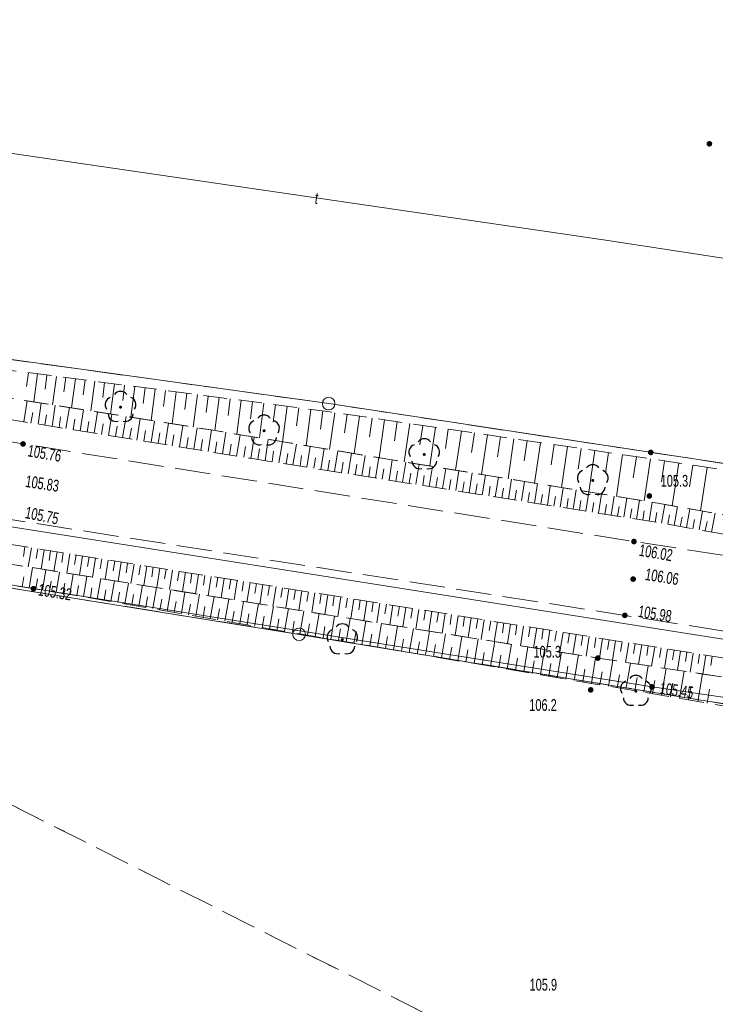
# Model space of a CAD drawing. Header units: inches. Extents: x 6497603 to 6502483, y 5925790 to 5934357.
# Tile 31 of 256: x 6499883 to 6499927, y 5926278 to 5926341. Entities that reach past the tile are written whole.
import ezdxf
from ezdxf.enums import TextEntityAlignment as Align

# ---------------------------------------------------------------- set-up
doc = ezdxf.new("R2010")
doc.units = ezdxf.units.IN
doc.header["$MEASUREMENT"] = 0
for name, pattern in [('1.5_0.75', [2.25, 1.5, -0.75]), ('2.25_0.75', [3, 2.25, -0.75]), ('219-1000', [0, 0]), ('egkk-1000', [3, 2.25, -0.75]), ('egug-1000', [1.5, 0.75, -0.75])]:
    doc.linetypes.add(name, pattern=pattern)
for name, color, linetype in [('000 Inne (niezydentyfikowane)', 7, 'Continuous'), ('202-punkt graniczny', 7, 'Continuous'), ('217-kontur klasyfikacyjny', 7, 'Continuous'), ('218-kontur użytku gruntowego', 7, 'Continuous'), ('219-działka ewidencyjna', 7, 'Continuous'), ('drzewo liściaste', 7, 'Continuous'), ('jezdnia', 7, 'Continuous'), ('pikieta naturalna', 7, 'Continuous'), ('pikieta naturalna-Atr2', 7, 'Continuous'), ('pikieta sztuczna', 7, 'Continuous'), ('pikieta sztuczna-Atr2', 7, 'Continuous'), ('przewód telekomunikacyjny podziemny', 7, 'Continuous'), ('przewód telekomunikacyjny podziemny-Atr1', 7, 'Continuous'), ('rzędna', 7, 'Continuous'), ('rzędna-Atr2', 7, 'Continuous'), ('skarpa nieumocniona', 7, 'Continuous')]:
    doc.layers.add(name, color=color, linetype=linetype)
doc.styles.get("Standard").update_dxf_attribs({"font": 'arial.ttf'})

# ---------------------------------------------------------------- blocks, each defined once
blk = doc.blocks.new('202')
at = {"color": 0, "linetype": 'Continuous', "lineweight": 0}
blk.add_circle((0, 0), 0.4, dxfattribs=at)
blk = doc.blocks.new('OP021')
at = {"linetype": 'Continuous', "lineweight": 13}
h = blk.add_hatch(color=0, dxfattribs=at)
edge = h.paths.add_edge_path()
edge.add_arc((0, 0), 0.1, 0, 360)
at = {"color": 0, "linetype": 'Continuous', "lineweight": -3}
for centre, start, end in [((0, 0.5), 38.316, 141.684), ((-0.476, 0.154), 110.388, 213.756), ((0.476, 0.154), 326.244, 69.612), ((-0.294, -0.404), 182.272, 285.64), ((0.294, -0.404), 254.36, 357.728), ((0.294, -0.404), 254.36, 357.728)]:
    blk.add_arc(centre, 0.5, start, end, dxfattribs=at)
blk = doc.blocks.new('PW01')
at = {"linetype": 'Continuous', "lineweight": 13}
h = blk.add_hatch(color=0, dxfattribs=at)
edge = h.paths.add_edge_path()
edge.add_arc((0, 0), 0.18, 0, 360)

msp = doc.modelspace()

# ---------------------------------------------------------------- linework, layer by layer
at = {"layer": '000 Inne (niezydentyfikowane)', "color": 7, "linetype": 'Continuous', "lineweight": 18, "flags": 128}
for points in [[(6499883.17, 5926318.57), (6499883.05, 5926317.69)], [(6499883.75, 5926318.5), (6499883.52, 5926316.71)], [(6499884.35, 5926318.42), (6499884.23, 5926317.52)], [(6499884.95, 5926318.34), (6499884.71, 5926316.53)], [(6499885.55, 5926318.27), (6499885.43, 5926317.35)], [(6499886.16, 5926318.19), (6499885.92, 5926316.34)], [(6499886.77, 5926318.11), (6499886.65, 5926317.17)], [(6499887.39, 5926318.03), (6499887.15, 5926316.14)], [(6499888.02, 5926317.94), (6499887.9, 5926316.99)], [(6499888.65, 5926317.86), (6499888.4, 5926315.94)], [(6499889.29, 5926317.78), (6499889.17, 5926316.81)], [(6499889.94, 5926317.7), (6499889.68, 5926315.74)], [(6499890.59, 5926317.61), (6499890.46, 5926316.62)], [(6499891.24, 5926317.53), (6499890.98, 5926315.53)], [(6499891.9, 5926317.44), (6499891.77, 5926316.43)], [(6499892.57, 5926317.35), (6499892.31, 5926315.32)], [(6499893.25, 5926317.27), (6499893.11, 5926316.24)], [(6499893.93, 5926317.18), (6499893.66, 5926315.11)], [(6499894.61, 5926317.09), (6499894.48, 5926316.05)], [(6499895.31, 5926317), (6499895.03, 5926314.89)], [(6499882.88, 5926315.45), (6499883.1, 5926316.78)], [(6499883.78, 5926315.3), (6499883.99, 5926316.64)], [(6499884.67, 5926315.16), (6499884.88, 5926316.5)], [(6499885.56, 5926315.02), (6499885.78, 5926316.36)], [(6499896.01, 5926316.91), (6499895.87, 5926315.84)], [(6499896.71, 5926316.82), (6499896.43, 5926314.66)], [(6499897.43, 5926316.72), (6499897.29, 5926315.63)], [(6499898.15, 5926316.63), (6499897.87, 5926314.42)], [(6499898.88, 5926316.53), (6499898.74, 5926315.42)], [(6499899.63, 5926316.44), (6499899.33, 5926314.18)], [(6499900.37, 5926316.34), (6499900.23, 5926315.2)], [(6499883.33, 5926315.37), (6499883.44, 5926316.04)], [(6499884.22, 5926315.23), (6499884.33, 5926315.9)], [(6499885.12, 5926315.09), (6499885.22, 5926315.76)], [(6499886.46, 5926314.87), (6499886.68, 5926316.22)], [(6499887.36, 5926314.73), (6499887.57, 5926316.07)], [(6499888.26, 5926314.58), (6499888.47, 5926315.93)], [(6499889.16, 5926314.44), (6499889.38, 5926315.79)], [(6499901.13, 5926316.24), (6499900.83, 5926313.93)], [(6499901.9, 5926316.14), (6499901.75, 5926314.97)], [(6499902.67, 5926316.03), (6499902.33, 5926313.68)], [(6499903.45, 5926315.92), (6499903.28, 5926314.74)], [(6499904.24, 5926315.8), (6499903.89, 5926313.43)], [(6499905.03, 5926315.69), (6499904.86, 5926314.49)], [(6499886.01, 5926314.94), (6499886.12, 5926315.61)], [(6499886.91, 5926314.8), (6499887.02, 5926315.47)], [(6499887.81, 5926314.65), (6499887.92, 5926315.33)], [(6499888.71, 5926314.51), (6499888.82, 5926315.18)], [(6499890.06, 5926314.29), (6499890.28, 5926315.65)], [(6499890.97, 5926314.15), (6499891.18, 5926315.5)], [(6499891.87, 5926314), (6499892.09, 5926315.36)], [(6499892.78, 5926313.85), (6499893, 5926315.21)], [(6499893.69, 5926313.71), (6499893.91, 5926315.07)], [(6499905.83, 5926315.57), (6499905.48, 5926313.16)], [(6499906.63, 5926315.46), (6499906.45, 5926314.24)], [(6499907.44, 5926315.34), (6499907.08, 5926312.9)], [(6499908.25, 5926315.22), (6499908.07, 5926313.99)], [(6499909.06, 5926315.1), (6499908.7, 5926312.64)], [(6499889.61, 5926314.36), (6499889.72, 5926315.04)], [(6499890.51, 5926314.22), (6499890.62, 5926314.9)], [(6499891.42, 5926314.07), (6499891.53, 5926314.75)], [(6499892.32, 5926313.93), (6499892.43, 5926314.61)], [(6499893.23, 5926313.78), (6499893.34, 5926314.46)], [(6499894.6, 5926313.56), (6499894.82, 5926314.93)], [(6499895.51, 5926313.41), (6499895.73, 5926314.78)], [(6499896.41, 5926313.27), (6499896.63, 5926314.63)], [(6499897.32, 5926313.12), (6499897.53, 5926314.48)], [(6499909.88, 5926314.98), (6499909.7, 5926313.74)], [(6499910.71, 5926314.86), (6499910.34, 5926312.37)], [(6499911.54, 5926314.74), (6499911.35, 5926313.49)], [(6499912.37, 5926314.62), (6499912, 5926312.1)], [(6499913.21, 5926314.49), (6499913.02, 5926313.23)], [(6499894.14, 5926313.63), (6499894.25, 5926314.32)], [(6499895.05, 5926313.49), (6499895.16, 5926314.17)], [(6499895.96, 5926313.34), (6499896.07, 5926314.02)], [(6499896.87, 5926313.19), (6499896.98, 5926313.87)], [(6499898.22, 5926312.98), (6499898.43, 5926314.33)], [(6499899.11, 5926312.84), (6499899.33, 5926314.18)], [(6499900, 5926312.7), (6499900.22, 5926314.03)], [(6499900.89, 5926312.56), (6499901.1, 5926313.89)], [(6499914.05, 5926314.37), (6499913.68, 5926311.82)], [(6499914.9, 5926314.25), (6499914.71, 5926312.97)], [(6499915.75, 5926314.12), (6499915.37, 5926311.55)], [(6499916.61, 5926314), (6499916.42, 5926312.7)], [(6499917.47, 5926313.87), (6499917.09, 5926311.27)], [(6499897.77, 5926313.05), (6499897.88, 5926313.73)], [(6499898.67, 5926312.91), (6499898.77, 5926313.58)], [(6499899.56, 5926312.77), (6499899.67, 5926313.44)], [(6499900.45, 5926312.63), (6499900.55, 5926313.3)], [(6499901.77, 5926312.42), (6499901.98, 5926313.74)], [(6499902.65, 5926312.28), (6499902.86, 5926313.6)], [(6499903.52, 5926312.14), (6499903.73, 5926313.45)], [(6499904.39, 5926312.01), (6499904.59, 5926313.31)], [(6499918.34, 5926313.74), (6499918.14, 5926312.44)], [(6499919.21, 5926313.62), (6499918.82, 5926310.98)], [(6499920.08, 5926313.49), (6499919.89, 5926312.17)], [(6499920.96, 5926313.36), (6499920.58, 5926310.7)], [(6499921.85, 5926313.23), (6499921.65, 5926311.89)], [(6499901.33, 5926312.49), (6499901.44, 5926313.15)], [(6499902.21, 5926312.35), (6499902.32, 5926313.01)], [(6499903.09, 5926312.21), (6499903.19, 5926312.87)], [(6499903.96, 5926312.08), (6499904.06, 5926312.73)], [(6499904.82, 5926311.94), (6499904.92, 5926312.59)], [(6499905.25, 5926311.87), (6499905.46, 5926313.17)], [(6499906.11, 5926311.74), (6499906.31, 5926313.02)], [(6499906.97, 5926311.6), (6499907.17, 5926312.89)], [(6499907.82, 5926311.47), (6499908.02, 5926312.75)], [(6499908.67, 5926311.33), (6499908.87, 5926312.61)], [(6499922.74, 5926313.1), (6499922.35, 5926310.41)], [(6499923.64, 5926312.97), (6499923.44, 5926311.62)], [(6499924.54, 5926312.83), (6499924.12, 5926310.11)], [(6499925.44, 5926312.69), (6499925.23, 5926311.32)], [(6499926.35, 5926312.55), (6499925.93, 5926309.79)], [(6499905.68, 5926311.8), (6499905.78, 5926312.45)], [(6499906.54, 5926311.67), (6499906.64, 5926312.31)], [(6499907.39, 5926311.53), (6499907.5, 5926312.18)], [(6499908.25, 5926311.4), (6499908.35, 5926312.04)], [(6499909.52, 5926311.2), (6499909.72, 5926312.47)], [(6499910.36, 5926311.07), (6499910.56, 5926312.33)], [(6499911.2, 5926310.94), (6499911.4, 5926312.2)], [(6499912.04, 5926310.8), (6499912.24, 5926312.06)], [(6499909.09, 5926311.27), (6499909.19, 5926311.9)], [(6499909.94, 5926311.13), (6499910.04, 5926311.77)], [(6499910.78, 5926311), (6499910.88, 5926311.63)], [(6499911.62, 5926310.87), (6499911.72, 5926311.5)], [(6499912.46, 5926310.74), (6499912.55, 5926311.36)], [(6499912.87, 5926310.67), (6499913.07, 5926311.92)], [(6499913.7, 5926310.54), (6499913.9, 5926311.79)], [(6499914.53, 5926310.41), (6499914.73, 5926311.65)], [(6499915.36, 5926310.28), (6499915.55, 5926311.52)], [(6499916.18, 5926310.15), (6499916.37, 5926311.38)], [(6499913.29, 5926310.61), (6499913.39, 5926311.23)], [(6499914.12, 5926310.48), (6499914.22, 5926311.1)], [(6499914.94, 5926310.34), (6499915.04, 5926310.96)], [(6499915.77, 5926310.22), (6499915.87, 5926310.83)], [(6499916.59, 5926310.09), (6499916.69, 5926310.7)], [(6499917, 5926310.02), (6499917.19, 5926311.25)], [(6499917.82, 5926309.89), (6499918.01, 5926311.12)], [(6499918.63, 5926309.76), (6499918.82, 5926310.98)], [(6499919.44, 5926309.64), (6499919.63, 5926310.85)], [(6499920.25, 5926309.51), (6499920.44, 5926310.72)], [(6499917.41, 5926309.96), (6499917.5, 5926310.57)], [(6499918.22, 5926309.83), (6499918.32, 5926310.44)], [(6499919.03, 5926309.7), (6499919.13, 5926310.31)], [(6499919.84, 5926309.57), (6499919.94, 5926310.18)], [(6499920.65, 5926309.45), (6499920.75, 5926310.05)], [(6499921.05, 5926309.38), (6499921.24, 5926310.59)], [(6499921.85, 5926309.26), (6499922.04, 5926310.46)], [(6499922.65, 5926309.13), (6499922.84, 5926310.33)], [(6499923.45, 5926309), (6499923.66, 5926310.19)], [(6499924.24, 5926308.86), (6499924.46, 5926310.05)], [(6499921.45, 5926309.32), (6499921.55, 5926309.92)], [(6499922.25, 5926309.19), (6499922.35, 5926309.79)], [(6499923.05, 5926309.07), (6499923.15, 5926309.67)], [(6499923.85, 5926308.93), (6499923.95, 5926309.52)], [(6499925.04, 5926308.72), (6499925.25, 5926309.91)], [(6499925.84, 5926308.57), (6499926.05, 5926309.77)], [(6499926.63, 5926308.43), (6499926.85, 5926309.63)], [(6499924.64, 5926308.79), (6499924.75, 5926309.38)], [(6499925.44, 5926308.64), (6499925.54, 5926309.24)], [(6499926.23, 5926308.5), (6499926.34, 5926309.1)], [(6499882.95, 5926307.49), (6499882.85, 5926306.88)], [(6499883.36, 5926307.43), (6499883.16, 5926306.21)], [(6499883.76, 5926307.37), (6499883.67, 5926306.75)], [(6499884.17, 5926307.3), (6499883.98, 5926306.08)], [(6499884.58, 5926307.24), (6499884.48, 5926306.62)], [(6499884.99, 5926307.17), (6499884.79, 5926305.95)], [(6499885.39, 5926307.11), (6499885.3, 5926306.49)], [(6499885.8, 5926307.04), (6499885.61, 5926305.82)], [(6499886.21, 5926306.98), (6499886.11, 5926306.36)], [(6499886.62, 5926306.91), (6499886.42, 5926305.69)], [(6499887.03, 5926306.85), (6499886.93, 5926306.23)], [(6499887.43, 5926306.78), (6499887.24, 5926305.56)], [(6499887.84, 5926306.72), (6499887.74, 5926306.1)], [(6499888.25, 5926306.65), (6499888.06, 5926305.43)], [(6499888.66, 5926306.59), (6499888.56, 5926305.97)], [(6499889.07, 5926306.52), (6499888.87, 5926305.3)], [(6499889.48, 5926306.46), (6499889.38, 5926305.84)], [(6499889.89, 5926306.39), (6499889.69, 5926305.16)], [(6499890.29, 5926306.33), (6499890.2, 5926305.71)], [(6499883.21, 5926304.87), (6499883.42, 5926306.17)], [(6499884.07, 5926304.73), (6499884.28, 5926306.03)], [(6499884.94, 5926304.59), (6499885.15, 5926305.89)], [(6499885.81, 5926304.45), (6499886.02, 5926305.75)], [(6499890.7, 5926306.26), (6499890.51, 5926305.03)], [(6499891.11, 5926306.2), (6499891.02, 5926305.58)], [(6499891.52, 5926306.13), (6499891.33, 5926304.9)], [(6499891.93, 5926306.07), (6499891.83, 5926305.45)], [(6499892.34, 5926306), (6499892.15, 5926304.77)], [(6499892.75, 5926305.94), (6499892.65, 5926305.32)], [(6499893.16, 5926305.87), (6499892.97, 5926304.64)], [(6499893.57, 5926305.81), (6499893.47, 5926305.19)], [(6499893.98, 5926305.74), (6499893.79, 5926304.51)], [(6499894.39, 5926305.67), (6499894.3, 5926305.06)], [(6499882.77, 5926304.94), (6499882.88, 5926305.59)], [(6499883.64, 5926304.8), (6499883.74, 5926305.45)], [(6499884.51, 5926304.66), (6499884.61, 5926305.31)], [(6499885.37, 5926304.52), (6499885.48, 5926305.17)], [(6499886.24, 5926304.38), (6499886.35, 5926305.03)], [(6499886.68, 5926304.31), (6499886.88, 5926305.61)], [(6499887.54, 5926304.17), (6499887.77, 5926305.47)], [(6499888.42, 5926304.02), (6499888.65, 5926305.33)], [(6499889.3, 5926303.87), (6499889.53, 5926305.19)], [(6499890.19, 5926303.71), (6499890.42, 5926305.05)], [(6499894.8, 5926305.61), (6499894.61, 5926304.38)], [(6499895.21, 5926305.54), (6499895.12, 5926304.93)], [(6499895.63, 5926305.48), (6499895.43, 5926304.25)], [(6499896.04, 5926305.41), (6499895.94, 5926304.8)], [(6499896.45, 5926305.35), (6499896.25, 5926304.11)], [(6499896.86, 5926305.28), (6499896.76, 5926304.67)], [(6499897.27, 5926305.22), (6499897.07, 5926303.98)], [(6499897.68, 5926305.15), (6499897.58, 5926304.53)], [(6499898.09, 5926305.09), (6499897.9, 5926303.85)], [(6499887.11, 5926304.24), (6499887.21, 5926304.89)], [(6499887.98, 5926304.09), (6499888.09, 5926304.75)], [(6499888.86, 5926303.94), (6499888.97, 5926304.6)], [(6499889.74, 5926303.79), (6499889.86, 5926304.45)], [(6499891.08, 5926303.56), (6499891.32, 5926304.9)], [(6499891.99, 5926303.4), (6499892.22, 5926304.76)], [(6499892.9, 5926303.25), (6499893.13, 5926304.61)], [(6499893.81, 5926303.09), (6499894.05, 5926304.47)], [(6499898.51, 5926305.02), (6499898.41, 5926304.4)], [(6499898.92, 5926304.96), (6499898.72, 5926303.72)], [(6499899.33, 5926304.89), (6499899.23, 5926304.27)], [(6499899.74, 5926304.82), (6499899.54, 5926303.59)], [(6499900.15, 5926304.76), (6499900.06, 5926304.14)], [(6499900.57, 5926304.69), (6499900.37, 5926303.45)], [(6499900.98, 5926304.63), (6499900.88, 5926304.01)], [(6499901.39, 5926304.56), (6499901.19, 5926303.32)], [(6499901.8, 5926304.5), (6499901.71, 5926303.88)], [(6499902.22, 5926304.43), (6499902.02, 5926303.19)], [(6499890.64, 5926303.64), (6499890.75, 5926304.31)], [(6499891.54, 5926303.48), (6499891.65, 5926304.16)], [(6499892.44, 5926303.33), (6499892.56, 5926304.01)], [(6499893.35, 5926303.17), (6499893.47, 5926303.85)], [(6499894.74, 5926302.93), (6499894.98, 5926304.32)], [(6499895.67, 5926302.77), (6499895.91, 5926304.17)], [(6499896.61, 5926302.61), (6499896.85, 5926304.02)], [(6499897.56, 5926302.45), (6499897.8, 5926303.87)], [(6499902.63, 5926304.36), (6499902.53, 5926303.74)], [(6499903.04, 5926304.3), (6499902.85, 5926303.06)], [(6499903.46, 5926304.23), (6499903.36, 5926303.61)], [(6499903.87, 5926304.17), (6499903.67, 5926302.93)], [(6499904.28, 5926304.1), (6499904.19, 5926303.48)], [(6499904.7, 5926304.04), (6499904.5, 5926302.79)], [(6499905.11, 5926303.97), (6499905.01, 5926303.35)], [(6499905.53, 5926303.9), (6499905.33, 5926302.66)], [(6499905.94, 5926303.84), (6499905.84, 5926303.22)], [(6499894.28, 5926303.01), (6499894.39, 5926303.7)], [(6499895.2, 5926302.85), (6499895.32, 5926303.55)], [(6499896.14, 5926302.69), (6499896.26, 5926303.39)], [(6499897.08, 5926302.53), (6499897.2, 5926303.23)], [(6499898.51, 5926302.28), (6499898.76, 5926303.71)], [(6499899.47, 5926302.12), (6499899.72, 5926303.56)], [(6499900.44, 5926301.95), (6499900.69, 5926303.4)], [(6499901.42, 5926301.78), (6499901.67, 5926303.25)], [(6499906.36, 5926303.77), (6499906.16, 5926302.53)], [(6499906.77, 5926303.71), (6499906.67, 5926303.08)], [(6499907.18, 5926303.64), (6499906.99, 5926302.4)], [(6499907.6, 5926303.57), (6499907.5, 5926302.95)], [(6499908.01, 5926303.51), (6499907.82, 5926302.26)], [(6499908.43, 5926303.44), (6499908.33, 5926302.82)], [(6499908.84, 5926303.38), (6499908.65, 5926302.13)], [(6499909.26, 5926303.31), (6499909.16, 5926302.69)], [(6499909.68, 5926303.24), (6499909.48, 5926302)], [(6499910.09, 5926303.18), (6499909.99, 5926302.55)], [(6499898.03, 5926302.36), (6499898.16, 5926303.08)], [(6499898.99, 5926302.2), (6499899.11, 5926302.92)], [(6499899.96, 5926302.03), (6499900.08, 5926302.76)], [(6499900.93, 5926301.87), (6499901.05, 5926302.6)], [(6499902.4, 5926301.62), (6499902.65, 5926303.09)], [(6499903.39, 5926301.45), (6499903.64, 5926302.93)], [(6499904.38, 5926301.28), (6499904.64, 5926302.77)], [(6499905.38, 5926301.11), (6499905.64, 5926302.61)], [(6499910.51, 5926303.11), (6499910.31, 5926301.86)], [(6499910.92, 5926303.05), (6499910.82, 5926302.42)], [(6499911.34, 5926302.98), (6499911.14, 5926301.73)], [(6499911.75, 5926302.91), (6499911.66, 5926302.29)], [(6499912.17, 5926302.85), (6499911.97, 5926301.6)], [(6499912.59, 5926302.78), (6499912.49, 5926302.16)], [(6499913, 5926302.71), (6499912.8, 5926301.46)], [(6499913.42, 5926302.65), (6499913.32, 5926302.02)], [(6499913.84, 5926302.58), (6499913.64, 5926301.33)], [(6499901.91, 5926301.7), (6499902.03, 5926302.43)], [(6499902.89, 5926301.53), (6499903.02, 5926302.27)], [(6499903.88, 5926301.36), (6499904.01, 5926302.11)], [(6499904.88, 5926301.19), (6499905.01, 5926301.94)], [(6499906.39, 5926300.94), (6499906.65, 5926302.45)], [(6499907.4, 5926300.77), (6499907.66, 5926302.29)], [(6499908.42, 5926300.59), (6499908.68, 5926302.12)], [(6499909.45, 5926300.42), (6499909.71, 5926301.96)], [(6499914.25, 5926302.52), (6499914.15, 5926301.89)], [(6499914.67, 5926302.45), (6499914.47, 5926301.2)], [(6499915.09, 5926302.38), (6499914.99, 5926301.76)], [(6499915.51, 5926302.32), (6499915.31, 5926301.06)], [(6499915.92, 5926302.25), (6499915.82, 5926301.62)], [(6499916.34, 5926302.18), (6499916.14, 5926300.93)], [(6499916.76, 5926302.12), (6499916.66, 5926301.49)], [(6499917.18, 5926302.05), (6499916.98, 5926300.8)], [(6499917.59, 5926301.98), (6499917.49, 5926301.36)], [(6499918.01, 5926301.92), (6499917.81, 5926300.66)], [(6499905.89, 5926301.02), (6499906.01, 5926301.78)], [(6499906.9, 5926300.85), (6499907.02, 5926301.61)], [(6499907.91, 5926300.68), (6499908.04, 5926301.44)], [(6499908.93, 5926300.51), (6499909.07, 5926301.27)], [(6499910.48, 5926300.24), (6499910.74, 5926301.79)], [(6499911.52, 5926300.07), (6499911.78, 5926301.63)], [(6499912.57, 5926299.89), (6499912.83, 5926301.46)], [(6499913.62, 5926299.71), (6499913.89, 5926301.29)], [(6499918.43, 5926301.85), (6499918.33, 5926301.22)], [(6499918.85, 5926301.78), (6499918.65, 5926300.53)], [(6499919.27, 5926301.72), (6499919.17, 5926301.09)], [(6499919.69, 5926301.65), (6499919.49, 5926300.4)], [(6499920.11, 5926301.58), (6499920.01, 5926300.96)], [(6499920.52, 5926301.52), (6499920.32, 5926300.27)], [(6499920.94, 5926301.45), (6499920.84, 5926300.83)], [(6499921.36, 5926301.39), (6499921.16, 5926300.14)], [(6499921.77, 5926301.32), (6499921.67, 5926300.7)], [(6499909.96, 5926300.33), (6499910.1, 5926301.1)], [(6499911, 5926300.16), (6499911.13, 5926300.93)], [(6499912.04, 5926299.98), (6499912.17, 5926300.76)], [(6499914.68, 5926299.53), (6499914.95, 5926301.12)], [(6499915.74, 5926299.35), (6499916.01, 5926300.95)], [(6499916.81, 5926299.17), (6499917.09, 5926300.78)], [(6499922.19, 5926301.25), (6499921.99, 5926300.02)], [(6499922.6, 5926301.19), (6499922.5, 5926300.57)], [(6499923.01, 5926301.12), (6499922.81, 5926299.89)], [(6499923.42, 5926301.06), (6499923.32, 5926300.44)], [(6499923.83, 5926300.99), (6499923.64, 5926299.76)], [(6499924.24, 5926300.93), (6499924.14, 5926300.31)], [(6499924.65, 5926300.86), (6499924.45, 5926299.64)], [(6499925.06, 5926300.79), (6499924.96, 5926300.19)], [(6499925.46, 5926300.73), (6499925.27, 5926299.52)], [(6499925.87, 5926300.66), (6499925.77, 5926300.06)], [(6499913.09, 5926299.8), (6499913.22, 5926300.59)], [(6499914.15, 5926299.62), (6499914.28, 5926300.41)], [(6499915.21, 5926299.44), (6499915.34, 5926300.24)], [(6499916.28, 5926299.26), (6499916.41, 5926300.06)], [(6499917.89, 5926298.99), (6499918.17, 5926300.61)], [(6499918.98, 5926298.8), (6499919.25, 5926300.43)], [(6499920.08, 5926298.62), (6499920.35, 5926300.26)], [(6499921.18, 5926298.43), (6499921.47, 5926300.09)], [(6499926.27, 5926300.6), (6499926.08, 5926299.39)], [(6499926.67, 5926300.53), (6499926.58, 5926299.93)], [(6499917.35, 5926299.08), (6499917.49, 5926299.89)], [(6499918.43, 5926298.89), (6499918.57, 5926299.71)], [(6499919.53, 5926298.71), (6499919.66, 5926299.53)], [(6499922.31, 5926298.24), (6499922.59, 5926299.92)], [(6499923.44, 5926298.05), (6499923.73, 5926299.75)], [(6499924.59, 5926297.85), (6499924.88, 5926299.57)], [(6499925.75, 5926297.65), (6499926.05, 5926299.4)], [(6499920.63, 5926298.52), (6499920.77, 5926299.35)], [(6499921.74, 5926298.33), (6499921.89, 5926299.17)], [(6499922.87, 5926298.14), (6499923.02, 5926298.99)], [(6499924.02, 5926297.95), (6499924.16, 5926298.81)], [(6499925.17, 5926297.75), (6499925.32, 5926298.62)], [(6499926.34, 5926297.55), (6499926.49, 5926298.43)]]:
    msp.add_lwpolyline(points, dxfattribs=at)
at = {"layer": '217-kontur klasyfikacyjny', "color": 3, "linetype": 'egkk-1000', "lineweight": 18, "flags": 128}
for points in [[(6499833.47, 5926326.16), (6499902.27, 5926316.61)], [(6499902.27, 5926316.61), (6499973.79, 5926305.77)], [(6499900.39, 5926301.92), (6499841.95, 5926311.32)], [(6499841.95, 5926311.32), (6499963.68, 5926249.92)], [(6499970.36, 5926290.48), (6499900.39, 5926301.92)]]:
    msp.add_lwpolyline(points, dxfattribs=at)
at = {"layer": '218-kontur użytku gruntowego', "color": 3, "linetype": 'egug-1000', "lineweight": 18, "flags": 128}
for points in [[(6499833.47, 5926326.16), (6499902.27, 5926316.61)], [(6499902.27, 5926316.61), (6499973.79, 5926305.77)], [(6499900.39, 5926301.92), (6499841.95, 5926311.32)], [(6499841.95, 5926311.32), (6499963.68, 5926249.92)], [(6499970.36, 5926290.48), (6499900.39, 5926301.92)]]:
    msp.add_lwpolyline(points, dxfattribs=at)
at = {"layer": '219-działka ewidencyjna', "color": 3, "linetype": '219-1000', "lineweight": 18, "flags": 128}
for points in [[(6499902.27, 5926316.61), (6499833.47, 5926326.16)], [(6499971.03, 5926294.72), (6499831.13, 5926316.81)], [(6499973.79, 5926305.77), (6499902.27, 5926316.61)], [(6499900.39, 5926301.92), (6499830.55, 5926313.16)], [(6499970.36, 5926290.48), (6499900.39, 5926301.92)]]:
    msp.add_lwpolyline(points, dxfattribs=at)
at = {"layer": 'jezdnia', "color": 7, "linetype": '2.25_0.75', "lineweight": 18, "flags": 128}
msp.add_lwpolyline([(6500445.77, 5926225.13), (6500477.28, 5926219.98), (6500500.52, 5926216.32), (6500551.85, 5926208.28), (6500590.76, 5926201.99), (6500629.65, 5926195.92), (6500668.62, 5926189.73), (6500708.43, 5926183.37), (6500748.42, 5926176.93), (6500779.68, 5926172.04), (6500819.2, 5926165.9), (6500859.43, 5926159.56), (6500898.4, 5926153.26), (6500937.28, 5926147.22), (6500936.91, 5926144.94), (6500936.26, 5926142.38), (6500897.62, 5926148.36), (6500858.2, 5926154.58), (6500818.25, 5926160.88), (6500778.79, 5926167.14), (6500747.81, 5926171.88), (6500707.71, 5926178.38), (6500668.22, 5926184.67), (6500628.62, 5926190.86), (6500589.86, 5926197), (6500551.33, 5926203.18), (6500445.13, 5926220.13), (6500405, 5926226.56), (6500364.89, 5926233), (6500326.44, 5926239.09), (6500287.44, 5926245.14), (6500247.8, 5926251.49), (6500208.32, 5926257.73), (6500171.1, 5926263.74), (6500133.18, 5926269.89), (6500094.21, 5926275.92), (6500053.11, 5926282.47), (6499999.01, 5926290.88), (6499959.84, 5926296.95), (6499921.11, 5926303.13), (6499882.03, 5926309.23), (6499843.48, 5926315.33), (6499804.98, 5926321.39), (6499763.92, 5926325.7), (6499740.11, 5926328.2), (6499708.97, 5926329.7), (6499669.77, 5926331.59), (6499612.14, 5926332.17), (6499590.65, 5926333.3), (6499565.53, 5926335.73), (6499506.81, 5926343.39), (6499422.29, 5926354.7), (6499419.43, 5926354.99), (6499334.27, 5926366.31), (6499289.53, 5926369.55), (6499273.23, 5926369.35), (6499273.01, 5926371.91), (6499272.96, 5926374.41), (6499289.57, 5926374.85), (6499335.06, 5926371.26), (6499420.23, 5926359.86), (6499423.5, 5926359.5), (6499507.59, 5926348.2), (6499566.32, 5926340.5), (6499590.89, 5926338.22), (6499612.24, 5926337), (6499643.43, 5926336.46), (6499669.89, 5926336.53), (6499710.9, 5926336.33), (6499806.11, 5926326.28), (6499844.16, 5926320.23), (6499882.83, 5926314.04), (6499921.69, 5926307.83), (6499960.72, 5926301.83), (6499999.64, 5926295.76), (6500053.85, 5926287.25), (6500095.27, 5926280.64), (6500134.03, 5926274.62), (6500208.98, 5926262.68), (6500248.83, 5926256.34), (6500288.29, 5926250.03), (6500327.08, 5926244.06), (6500365.91, 5926238.01), (6500405.9, 5926231.52)], close=True, dxfattribs=at)
at = {"layer": 'przewód telekomunikacyjny podziemny', "color": 30, "linetype": 'Continuous', "lineweight": 18, "flags": 128}
for points in [[(6499615.22, 5926346.95), (6499667.89, 5926350.04), (6499708.07, 5926347.66), (6499725.73, 5926347.09), (6499739.04, 5926344.9), (6499745.53, 5926345.78), (6499749.91, 5926348.41), (6499758.66, 5926349.37), (6499813.25, 5926342.31), (6499870.81, 5926334.18), (6499919.76, 5926327.02), (6499979.55, 5926317.86), (6500021.7, 5926311.01), (6500073.28, 5926303.12), (6500141.69, 5926292.89)], [(6500132.02, 5926265.99), (6500121.1, 5926267.64), (6500094.18, 5926271.84), (6500067.49, 5926275.66), (6500005.99, 5926286.06), (6499968.2, 5926291.94), (6499922.84, 5926298.58), (6499883.49, 5926304.83), (6499830.9, 5926313.27), (6499820.11, 5926314.75), (6499782.26, 5926320.61), (6499752.54, 5926326.35), (6499711.95, 5926328.61), (6499656.27, 5926327.78), (6499636.08, 5926329.12)]]:
    msp.add_lwpolyline(points, dxfattribs=at)
at = {"layer": 'skarpa nieumocniona', "color": 7, "linetype": '1.5_0.75', "lineweight": 18, "flags": 128}
for points in [[(6499749.53, 5926337.75), (6499756.28, 5926337.08), (6499773.39, 5926334.99), (6499783.79, 5926333.68), (6499788.8, 5926332.87), (6499808.91, 5926329.98), (6499821, 5926328.13), (6499833.35, 5926326.3), (6499841.74, 5926324.99), (6499855.42, 5926322.75), (6499872.35, 5926319.98), (6499902.22, 5926316.1), (6499923.77, 5926312.95), (6499948.37, 5926309.19), (6499973.24, 5926305.52), (6499990.26, 5926302.49), (6500013.42, 5926298.02), (6500041.4, 5926292.79), (6500060.13, 5926289.88), (6500086.64, 5926285.71), (6500097.57, 5926284.03), (6500125.29, 5926279.77), (6500140.63, 5926277.51), (6500170.73, 5926272.89), (6500202.3, 5926267.92), (6500230.14, 5926263.6), (6500243.19, 5926261.57), (6500268.47, 5926257.75), (6500290.98, 5926254.58), (6500290.22, 5926252.73), (6500281.31, 5926254.05), (6500256.24, 5926257.84), (6500243.31, 5926259.93), (6500229.73, 5926261.55), (6500218.23, 5926263.69), (6500198.07, 5926267.57), (6500185.84, 5926269.57), (6500165.85, 5926272.33), (6500154.39, 5926274.01), (6500143.66, 5926275.45), (6500125.06, 5926278.01), (6500109.51, 5926280.53), (6500097.22, 5926282.64), (6500083.72, 5926284.75), (6500071.46, 5926286.78), (6500057.48, 5926289.03), (6500048.24, 5926290.52), (6500036.62, 5926292.31), (6500031.9, 5926292.95), (6500024.44, 5926293.94), (6500007.32, 5926296.6), (6499995.63, 5926298.37), (6499980.76, 5926300.65), (6499975.86, 5926301.39), (6499957.42, 5926304.55), (6499944.66, 5926306.66), (6499933.81, 5926308.4), (6499923.2, 5926310.27), (6499906.16, 5926313.05), (6499895.05, 5926314.89), (6499875.53, 5926317.98), (6499864.28, 5926319.83), (6499851.47, 5926321.79), (6499837.27, 5926323.99), (6499828.13, 5926325.39), (6499818.32, 5926326.97), (6499805.69, 5926328.97), (6499798.66, 5926330), (6499787.72, 5926331.66), (6499779.07, 5926332.87), (6499773.08, 5926333.54), (6499766.6, 5926334.49), (6499763.22, 5926334.89), (6499753.86, 5926336.14), (6499749.45, 5926336.67)], [(6499749.53, 5926337.75), (6499756.28, 5926337.08), (6499773.39, 5926334.99), (6499783.79, 5926333.68), (6499788.8, 5926332.87), (6499808.91, 5926329.98), (6499821, 5926328.13), (6499833.35, 5926326.3), (6499841.74, 5926324.99), (6499855.42, 5926322.75), (6499872.35, 5926319.98), (6499902.22, 5926316.1), (6499923.77, 5926312.95), (6499948.37, 5926309.19), (6499973.24, 5926305.52), (6499990.26, 5926302.49), (6500013.42, 5926298.02), (6500041.4, 5926292.79), (6500060.13, 5926289.88), (6500086.64, 5926285.71), (6500097.57, 5926284.03), (6500125.29, 5926279.77), (6500140.63, 5926277.51), (6500170.73, 5926272.89), (6500202.3, 5926267.92), (6500230.14, 5926263.6), (6500243.19, 5926261.57), (6500268.47, 5926257.75), (6500290.98, 5926254.58), (6500290.22, 5926252.73), (6500281.31, 5926254.05), (6500256.24, 5926257.84), (6500243.31, 5926259.93), (6500229.73, 5926261.55), (6500218.23, 5926263.69), (6500198.07, 5926267.57), (6500185.84, 5926269.57), (6500165.85, 5926272.33), (6500154.39, 5926274.01), (6500143.66, 5926275.45), (6500125.06, 5926278.01), (6500109.51, 5926280.53), (6500097.22, 5926282.64), (6500083.72, 5926284.75), (6500071.46, 5926286.78), (6500057.48, 5926289.03), (6500048.24, 5926290.52), (6500036.62, 5926292.31), (6500031.9, 5926292.95), (6500024.44, 5926293.94), (6500007.32, 5926296.6), (6499995.63, 5926298.37), (6499980.76, 5926300.65), (6499975.86, 5926301.39), (6499957.42, 5926304.55), (6499944.66, 5926306.66), (6499933.81, 5926308.4), (6499923.2, 5926310.27), (6499906.16, 5926313.05), (6499895.05, 5926314.89), (6499875.53, 5926317.98), (6499864.28, 5926319.83), (6499851.47, 5926321.79), (6499837.27, 5926323.99), (6499828.13, 5926325.39), (6499818.32, 5926326.97), (6499805.69, 5926328.97), (6499798.66, 5926330), (6499787.72, 5926331.66), (6499779.07, 5926332.87), (6499773.08, 5926333.54), (6499766.6, 5926334.49), (6499763.22, 5926334.89), (6499753.86, 5926336.14), (6499749.45, 5926336.67)], [(6499749.45, 5926336.67), (6499753.86, 5926336.14), (6499763.22, 5926334.89), (6499766.6, 5926334.49), (6499773.08, 5926333.54), (6499779.07, 5926332.87), (6499787.72, 5926331.66), (6499798.66, 5926330), (6499805.69, 5926328.97), (6499818.32, 5926326.97), (6499828.13, 5926325.39), (6499837.27, 5926323.99), (6499851.47, 5926321.79), (6499864.28, 5926319.83), (6499875.53, 5926317.98), (6499895.05, 5926314.89), (6499906.16, 5926313.05), (6499923.2, 5926310.27), (6499933.81, 5926308.4), (6499944.66, 5926306.66), (6499957.42, 5926304.55), (6499975.86, 5926301.39), (6499980.76, 5926300.65), (6499995.63, 5926298.37), (6500007.32, 5926296.6), (6500024.44, 5926293.94), (6500031.9, 5926292.95), (6500036.62, 5926292.31), (6500048.24, 5926290.52), (6500057.48, 5926289.03), (6500071.46, 5926286.78), (6500083.72, 5926284.75), (6500097.22, 5926282.64), (6500109.51, 5926280.53), (6500125.06, 5926278.01), (6500143.66, 5926275.45), (6500154.39, 5926274.01), (6500165.85, 5926272.33), (6500185.84, 5926269.57), (6500198.07, 5926267.57), (6500218.23, 5926263.69), (6500229.73, 5926261.55), (6500243.31, 5926259.93), (6500256.24, 5926257.84), (6500281.31, 5926254.05), (6500290.22, 5926252.73), (6500290.15, 5926251.37), (6500273.1, 5926253.93), (6500259.25, 5926256), (6500245.76, 5926258.14), (6500240.21, 5926258.97), (6500229.71, 5926260.39), (6500221.77, 5926261.66), (6500212.15, 5926263.16), (6500202.73, 5926264.75), (6500185.49, 5926267.69), (6500167.83, 5926270.49), (6500163.19, 5926271.15), (6500153.57, 5926272.65), (6500136.15, 5926275.31), (6500124.94, 5926277.03), (6500113.86, 5926278.78), (6500094.44, 5926281.81), (6500073.33, 5926285.23), (6500052.74, 5926288.45), (6500034.68, 5926291.25), (6500024.13, 5926292.79), (6500019.3, 5926293.43), (6500007.84, 5926295.15), (6500000.15, 5926296.26), (6499995.23, 5926297.06), (6499991.39, 5926297.52), (6499979.25, 5926299.16), (6499975.37, 5926299.97), (6499968.77, 5926301.18), (6499944.79, 5926305.2), (6499923.1, 5926309.06), (6499897.27, 5926313.13), (6499875.35, 5926316.66), (6499854.92, 5926319.92), (6499837.07, 5926322.7), (6499825.84, 5926324.47), (6499808.6, 5926327.23), (6499798.31, 5926328.89), (6499783.38, 5926331.36), (6499775.31, 5926332.29), (6499766.77, 5926333.35), (6499753.76, 5926334.97), (6499749.38, 5926335.47)], [(6499749.45, 5926336.67), (6499753.86, 5926336.14), (6499763.22, 5926334.89), (6499766.6, 5926334.49), (6499773.08, 5926333.54), (6499779.07, 5926332.87), (6499787.72, 5926331.66), (6499798.66, 5926330), (6499805.69, 5926328.97), (6499818.32, 5926326.97), (6499828.13, 5926325.39), (6499837.27, 5926323.99), (6499851.47, 5926321.79), (6499864.28, 5926319.83), (6499875.53, 5926317.98), (6499895.05, 5926314.89), (6499906.16, 5926313.05), (6499923.2, 5926310.27), (6499933.81, 5926308.4), (6499944.66, 5926306.66), (6499957.42, 5926304.55), (6499975.86, 5926301.39), (6499980.76, 5926300.65), (6499995.63, 5926298.37), (6500007.32, 5926296.6), (6500024.44, 5926293.94), (6500031.9, 5926292.95), (6500036.62, 5926292.31), (6500048.24, 5926290.52), (6500057.48, 5926289.03), (6500071.46, 5926286.78), (6500083.72, 5926284.75), (6500097.22, 5926282.64), (6500109.51, 5926280.53), (6500125.06, 5926278.01), (6500143.66, 5926275.45), (6500154.39, 5926274.01), (6500165.85, 5926272.33), (6500185.84, 5926269.57), (6500198.07, 5926267.57), (6500218.23, 5926263.69), (6500229.73, 5926261.55), (6500243.31, 5926259.93), (6500256.24, 5926257.84), (6500281.31, 5926254.05), (6500290.22, 5926252.73), (6500290.15, 5926251.37), (6500273.1, 5926253.93), (6500259.25, 5926256), (6500245.76, 5926258.14), (6500240.21, 5926258.97), (6500229.71, 5926260.39), (6500221.77, 5926261.66), (6500212.15, 5926263.16), (6500202.73, 5926264.75), (6500185.49, 5926267.69), (6500167.83, 5926270.49), (6500163.19, 5926271.15), (6500153.57, 5926272.65), (6500136.15, 5926275.31), (6500124.94, 5926277.03), (6500113.86, 5926278.78), (6500094.44, 5926281.81), (6500073.33, 5926285.23), (6500052.74, 5926288.45), (6500034.68, 5926291.25), (6500024.13, 5926292.79), (6500019.3, 5926293.43), (6500007.84, 5926295.15), (6500000.15, 5926296.26), (6499995.23, 5926297.06), (6499991.39, 5926297.52), (6499979.25, 5926299.16), (6499975.37, 5926299.97), (6499968.77, 5926301.18), (6499944.79, 5926305.2), (6499923.1, 5926309.06), (6499897.27, 5926313.13), (6499875.35, 5926316.66), (6499854.92, 5926319.92), (6499837.07, 5926322.7), (6499825.84, 5926324.47), (6499808.6, 5926327.23), (6499798.31, 5926328.89), (6499783.38, 5926331.36), (6499775.31, 5926332.29), (6499766.77, 5926333.35), (6499753.76, 5926334.97), (6499749.38, 5926335.47)], [(6499826.08, 5926316.28), (6499851.52, 5926312.49), (6499880.09, 5926307.95), (6499923.78, 5926301), (6499968.5, 5926293.81), (6499968.34, 5926292.97), (6499919.39, 5926300.41), (6499855.92, 5926310.57), (6499834.88, 5926313.74), (6499825.78, 5926315.27)], [(6499826.08, 5926316.28), (6499851.52, 5926312.49), (6499880.09, 5926307.95), (6499923.78, 5926301), (6499968.5, 5926293.81), (6499968.34, 5926292.97), (6499919.39, 5926300.41), (6499855.92, 5926310.57), (6499834.88, 5926313.74), (6499825.78, 5926315.27)], [(6499825.78, 5926315.27), (6499834.88, 5926313.74), (6499855.92, 5926310.57), (6499919.39, 5926300.41), (6499968.34, 5926292.97), (6499967.88, 5926290.64), (6499955.65, 5926292.58), (6499900.43, 5926301.95), (6499887.31, 5926304.21), (6499830.64, 5926313.31), (6499825.69, 5926313.95)], [(6499825.78, 5926315.27), (6499834.88, 5926313.74), (6499855.92, 5926310.57), (6499919.39, 5926300.41), (6499968.34, 5926292.97), (6499967.88, 5926290.64), (6499955.65, 5926292.58), (6499900.43, 5926301.95), (6499887.31, 5926304.21), (6499830.64, 5926313.31), (6499825.69, 5926313.95)]]:
    msp.add_lwpolyline(points, close=True, dxfattribs=at)

# ---------------------------------------------------------------- block references
at = {"layer": '202-punkt graniczny', "color": 7, "linetype": 'Continuous', "lineweight": 18}
for p in [(6499902.27, 5926316.61), (6499900.39, 5926301.92)]:
    msp.add_blockref('202', p, dxfattribs=at)
at = {"layer": 'drzewo liściaste', "color": 94, "linetype": 'Continuous', "lineweight": 18}
for p in [(6499889.03, 5926316.38), (6499898.16, 5926314.88), (6499908.35, 5926313.37), (6499919.07, 5926311.72), (6499903.14, 5926301.59), (6499921.81, 5926298.31)]:
    msp.add_blockref('OP021', p, dxfattribs=at)
at = {"layer": 'pikieta naturalna', "color": 7, "linetype": 'Continuous', "lineweight": 13}
for p in [(6499926.49, 5926333.14), (6499922.76, 5926313.5), (6499922.67, 5926310.73), (6499919.39, 5926300.41), (6499918.94, 5926298.39)]:
    msp.add_blockref('PW01', p, dxfattribs=at)
at = {"layer": 'pikieta sztuczna', "color": 7, "linetype": 'Continuous', "lineweight": 13}
for p in [(6499882.83, 5926314.04), (6499921.69, 5926307.83), (6499921.64, 5926305.44), (6499921.11, 5926303.13)]:
    msp.add_blockref('PW01', p, dxfattribs=at)
at = {"layer": 'rzędna', "color": 30, "linetype": 'Continuous', "lineweight": 18}
for p in [(6499883.49, 5926304.83), (6499922.84, 5926298.58)]:
    msp.add_blockref('PW01', p, dxfattribs=at)

# ---------------------------------------------------------------- texts
at = {"layer": 'pikieta naturalna-Atr2', "color": 7, "width": 0.667}
for s, p in [('105.3', (6499923.39, 5926311.32)), ('105.3', (6499915.3, 5926300.44)), ('106.2', (6499915.03, 5926297.05)), ('105.9', (6499915.05, 5926279.25))]:
    msp.add_text(s, height=0.75, dxfattribs=at).set_placement(p)
at = {"layer": 'pikieta sztuczna-Atr2', "color": 7, "width": 0.667}
for s, rotation, p in [('105.76', 350.057, (6499883.08, 5926313.26)), ('105.83', 351.365, (6499882.94, 5926311.31)), ('105.75', 348.53, (6499882.91, 5926309.33)), ('106.02', 350.266, (6499921.97, 5926306.93)), ('106.06', 350.858, (6499922.36, 5926305.39)), ('105.98', 350.713, (6499921.91, 5926303.04))]:
    msp.add_text(s, height=0.75, rotation=rotation, dxfattribs=at).set_placement(p)
at = {"layer": 'przewód telekomunikacyjny podziemny-Atr1', "color": 30, "width": 0.667}
msp.add_text('t', height=0.75, rotation=351.677, dxfattribs=at).set_placement((6499901.41, 5926329.7), align=Align.MIDDLE_LEFT)
at = {"layer": 'rzędna-Atr2', "color": 30, "width": 0.667}
for s, rotation, p in [('105.32', 350.975, (6499883.8, 5926304.78)), ('105.45', 351.672, (6499923.35, 5926298.51))]:
    msp.add_text(s, height=0.75, rotation=rotation, dxfattribs=at).set_placement(p, align=Align.MIDDLE_LEFT)

doc.saveas('drawing.dxf')
